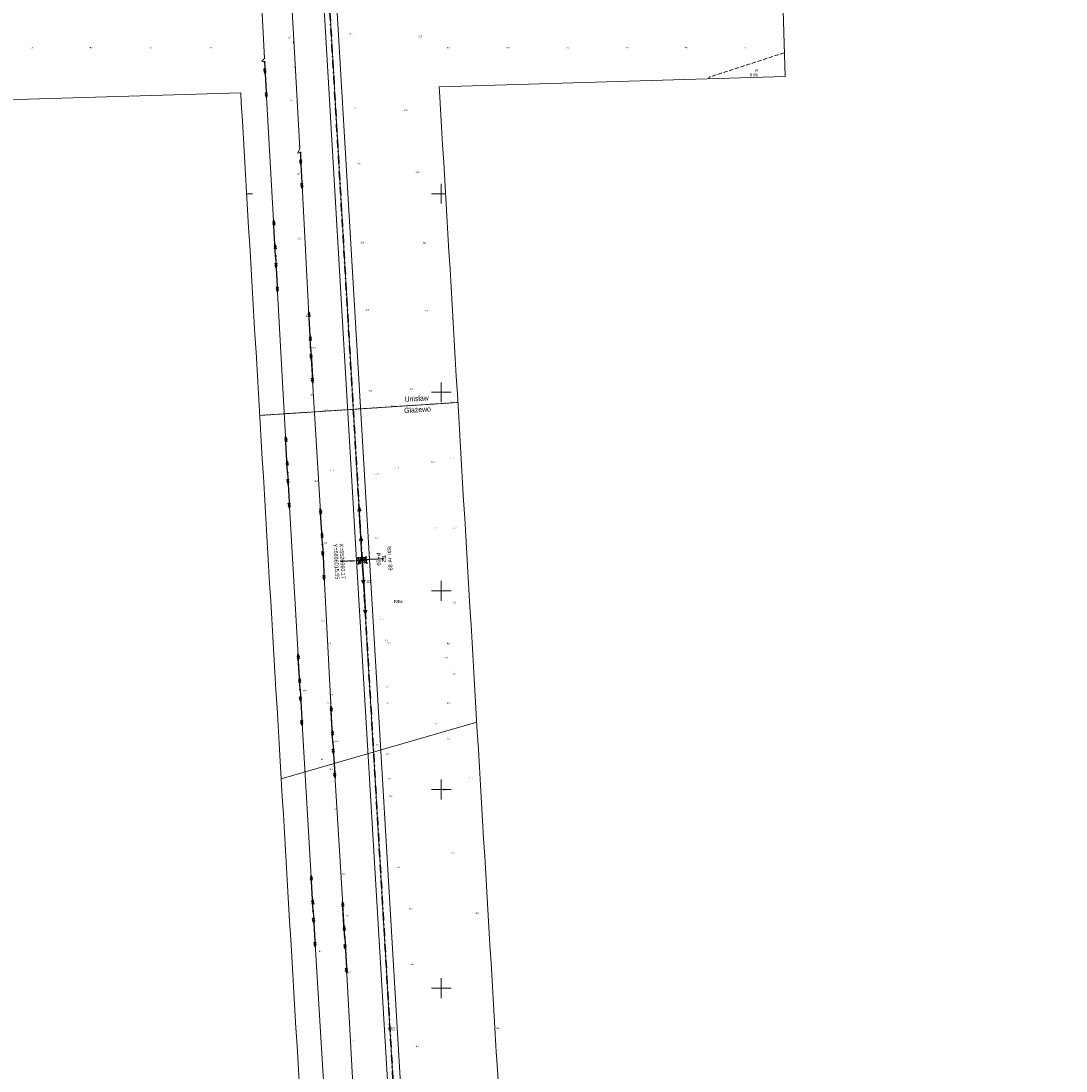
# Model space of a CAD drawing. Header units: metres. Extents: x 6524698 to 6533081, y 5883213 to 5896811.
# Tile 160 of 167: x 6526488 to 6527015, y 5895758 to 5896287. Entities that reach past the tile are written whole.
import ezdxf
from ezdxf.enums import TextEntityAlignment as Align

# ---------------------------------------------------------------- set-up
doc = ezdxf.new("R2010")
doc.units = ezdxf.units.M
doc.header["$MEASUREMENT"] = 0
for name, pattern in [('DASHDOT', [4, 2, -0.9, 0.2, -0.9]), ('mapa zasadnicza$0$219-1000', [0]), ('mapa zasadnicza$0$egkk-1000', [3, 2.25, -0.75]), ('mapa zasadnicza$0$egug-1000', [1.5, 0.75, -0.75]), ('mapa zasadnicza$0$l219_1000', [0]), ('mapa zasadnicza$0$suep_sn_1000', [0]), ('mapa zasadnicza$0$suep_wn_1000', [0]), ('mapa zasadnicza$0$supp_1000', [1.25, 0.625, -0.625])]:
    doc.linetypes.add(name, pattern=pattern)
doc.layers.get('0').update_dxf_attribs({"lineweight": 0})
doc.layers.add('@pomocnicza', color=3, linetype='Continuous', plot=False)
for name, color, linetype, lineweight in [('@Proj. słupy - blok', 1, 'Continuous', 15), ('@Proj. słupy - XY', 1, 'Continuous', 0), ('_trasa_os', 1, 'DASHDOT', 30), ('Sections span lengths and Marker Balls Plan', 7, 'Continuous', 0)]:
    doc.layers.add(name, color=color, linetype=linetype, lineweight=lineweight)
for name, color, linetype in [('@Proj. słupy - seria', 1, 'Continuous'), ('@Proj. słupy - wys.', 1, 'Continuous'), ('mapa zasadnicza$0$208-opis obrębu', 7, 'Continuous'), ('mapa zasadnicza$0$209-oznaczenie konturu klasyfikacyjnego', 7, 'Continuous'), ('mapa zasadnicza$0$210-oznaczenie konturu użytku gruntowego', 7, 'Continuous'), ('mapa zasadnicza$0$211-numer działki ewidencyjnej', 7, 'Continuous'), ('mapa zasadnicza$0$217-kontur klasyfikacyjny', 7, 'Continuous'), ('mapa zasadnicza$0$218-kontur użytku gruntowego', 7, 'Continuous'), ('mapa zasadnicza$0$219-działka ewidencyjna', 7, 'Continuous'), ('mapa zasadnicza$0$pikieta naturalna', 7, 'Continuous'), ('mapa zasadnicza$0$pikieta naturalna-Atr2', 7, 'Continuous'), ('mapa zasadnicza$0$przewód elektroenergetyczny podziemny', 7, 'Continuous'), ('mapa zasadnicza$0$przewód elektroenergetyczny podziemny-Atr1', 7, 'Continuous'), ('mapa zasadnicza$0$przewód elektroenergetyczny wysokiego napięcia', 7, 'Continuous'), ('mapa zasadnicza$0$przewód elektroenergetyczny średniego napięcia', 7, 'Continuous'), ('mapa zasadnicza$0$Ramki i opis wydruku', 7, 'Continuous'), ('mapa zasadnicza$0$rzędna', 7, 'Continuous'), ('mapa zasadnicza$0$rzędna-Atr2', 7, 'Continuous'), ('mapa zasadnicza$0$słup przewodów napowietrznych', 7, 'Continuous'), ('mapa zasadnicza$0$Wstawianie ramki sekcyjnej z opisem', 7, 'Continuous')]:
    doc.layers.add(name, color=color, linetype=linetype)
doc.styles.add('mapa zasadnicza$0$STANDARD', font='Working1250', dxfattribs={"width": 0.75})
doc.styles.add('Opis', font='ARIALN.TTF')

# ---------------------------------------------------------------- blocks, each defined once
blk = doc.blocks.new('mapa zasadnicza$0$PW01')
at = {"linetype": 'Continuous', "lineweight": 13}
h = blk.add_hatch(color=0, dxfattribs=at)
edge = h.paths.add_edge_path()
edge.add_arc((0, 0), 0.045, 0, 360)
blk = doc.blocks.new('mapa zasadnicza$0$US15')
at = {"color": 0, "linetype": 'Continuous', "lineweight": 13}
blk.add_circle((0, 0), 0.25, dxfattribs=at)
blk = doc.blocks.new('mapa zasadnicza$0$SUEP3')
at = {"color": 0, "linetype": 'Continuous'}
for p, q in [((0, 0), (12.003, 0)), ((12.003, 0), (10.003, 0.75)), ((10.003, 0.75), (11.003, 0)), ((12.003, 0), (10.003, -0.75)), ((11.003, 0), (10.003, -0.75)), ((12.003, 0), (27.003, 0)), ((27.003, 0), (25.003, 0.75)), ((25.003, 0.75), (26.003, 0)), ((27.003, 0), (25.003, -0.75)), ((26.003, 0), (25.003, -0.75))]:
    blk.add_line(p, q, dxfattribs=at)
blk = doc.blocks.new('mapa zasadnicza$0$SUEP2')
at = {"color": 0, "linetype": 'Continuous'}
for p, q in [((0, 0), (6.027, 0)), ((5.027, 0), (3.527, 0.5)), ((5.027, 0), (3.527, -0.5)), ((6.027, 0), (4.527, 0.5)), ((6.027, 0), (4.527, -0.5)), ((6.027, 0), (18.027, 0)), ((17.027, 0), (15.527, 0.5)), ((17.027, 0), (15.527, -0.5)), ((18.027, 0), (16.527, 0.5)), ((18.027, 0), (16.527, -0.5))]:
    blk.add_line(p, q, dxfattribs=at)
blk = doc.blocks.new('mapa zasadnicza$0$SM05')
at = {"color": 0, "linetype": 'Continuous', "lineweight": 13}
blk.add_circle((0, 0), 0.25, dxfattribs=at)
blk = doc.blocks.new('*U2372')
at = {"layer": '@Proj. słupy - blok', "color": 0}
for points in [[(-0.54, -0.61), (-2.8, -0.17), (-0.61, 0.54)], [(0, 0), (-2.8, -0.17)], [(2.13, -1.24), (-2.13, 1.24), (-1.97, -1.48), (1.97, 1.48)], [(0, 0), (2.8, 0.17), (3.59, 0.21)], [(2.8, 0.17), (0.61, -0.54), (0.54, 0.61), (2.8, 0.17)], [(3.59, 0.21), (0.54, 0.61), (0.61, -0.54), (3.59, 0.21)]]:
    blk.add_lwpolyline(points, dxfattribs=at)
for points in [[(1.97, 1.48), (-2.13, 1.24), (-1.97, -1.48), (2.13, -1.24)], [(0.61, -0.54), (0.54, 0.61), (-0.61, 0.54), (-0.54, -0.61)]]:
    blk.add_lwpolyline(points, close=True, dxfattribs=at)
for centre, radius in [((-2.13, 1.24), 0.15), ((1.97, 1.48), 0.15), ((2.8, 0.17), 0.05), ((3.59, 0.21), 0.05), ((-2.8, -0.17), 0.05), ((-1.97, -1.48), 0.15), ((2.13, -1.24), 0.15)]:
    blk.add_circle(centre, radius, dxfattribs=at)
at = {"layer": '@Proj. słupy - seria', "color": 0, "insert": (10.98, 0.65), "char_height": 2, "attachment_point": 5, "rotation": 273.3842, "style": 'Opis', "bg_fill": 3, "box_fill_scale": 2.5, "bg_fill_color": 256, "bg_fill_transparency": 0}
blk.add_mtext_dynamic_manual_height_columns('B2', width=7, gutter_width=12.5, heights=[2.21], dxfattribs=at)
at = {"layer": '@Proj. słupy - XY', "color": 0, "linetype": 'Continuous', "insert": (-11.48, -0.68), "char_height": 2.5, "attachment_point": 5, "rotation": 273.3842, "style": 'Opis', "bg_fill": 3, "box_fill_scale": 1, "bg_fill_color": 256, "bg_fill_transparency": 0}
blk.add_mtext_dynamic_manual_height_columns('\\P', width=19.7098, gutter_width=5.34, heights=[5.63], dxfattribs=at)
at = {"layer": '@pomocnicza'}
for p, q in [((10.98, 0.65), (3.49, 0.21)), ((-10.98, -0.65), (-3.49, -0.21))]:
    blk.add_line(p, q, dxfattribs=at)
at = {"layer": '@Proj. słupy - seria', "color": 0, "style": 'Opis'}
blk.add_attdef('STAN', text='', height=2, rotation=273.3842, dxfattribs=at).set_placement((13.98, 0.83), align=Align.MIDDLE_CENTER)
at = {"layer": '@Proj. słupy - wys.', "color": 0, "insert": (8.19, 0.48), "char_height": 2, "attachment_point": 5, "rotation": 273.3842, "style": 'Opis'}
blk.add_mtext_dynamic_manual_height_columns('P+10', width=5.2482, gutter_width=12.5, heights=[-2.04], dxfattribs=at)
at = {"layer": '@Proj. słupy - XY', "color": 0, "linetype": 'Continuous', "style": 'Opis'}
for tag, p in [('Y', (-12.98, -0.77)), ('X', (-9.98, -0.59))]:
    blk.add_attdef(tag, text='', height=2, rotation=273.3842, dxfattribs=at).set_placement(p, align=Align.MIDDLE_CENTER)

msp = doc.modelspace()

# ---------------------------------------------------------------- linework, layer by layer
at = {"layer": '_trasa_os', "linetype": 'DASHDOT', "ltscale": 2}
msp.add_lwpolyline([(6528589.986, 5891744.689), (6528580.198, 5892007.978), (6528365.87, 5892211.536), (6528143.159, 5892378.558), (6527920.541, 5892545.59), (6527693.967, 5892715.374), (6527530.815, 5892837.971), (6527304.639, 5893007.458), (6527095.026, 5893164.924), (6526808.543, 5893379.811), (6526773.046, 5893625.004), (6526837.186, 5893856.22), (6526918.697, 5894149.866), (6527004.557, 5894459.054), (6526829.193, 5894634.492), (6526625.033, 5894855.653), (6526658.914, 5895086.074), (6526701.409, 5895318.796), (6526680.866, 5895666.414), (6526660.166, 5896015.549), (6526639.565, 5896364.931), (6526621.438, 5896669.322), (6526632.668, 5896724.885)], dxfattribs=at)
at = {"layer": 'mapa zasadnicza$0$217-kontur klasyfikacyjny', "color": 92, "linetype": 'mapa zasadnicza$0$egkk-1000', "lineweight": 18, "flags": 128}
for points in [[(6526872.753, 5896270.942), (6526834.93, 5896258.69)], [(6526834.93, 5896258.69), (6526834.83, 5896257.903)], [(6526708.348, 5896094.885), (6526608.565, 5896088.36)]]:
    msp.add_lwpolyline(points, dxfattribs=at)
at = {"layer": 'mapa zasadnicza$0$218-kontur użytku gruntowego', "color": 3, "linetype": 'mapa zasadnicza$0$egug-1000', "lineweight": 18, "flags": 128}
for points in [[(6526872.753, 5896270.942), (6526834.93, 5896258.69)], [(6526834.93, 5896258.69), (6526834.83, 5896257.903)], [(6526708.348, 5896094.885), (6526608.565, 5896088.36)]]:
    msp.add_lwpolyline(points, dxfattribs=at)
at = {"layer": 'mapa zasadnicza$0$219-działka ewidencyjna', "color": 7, "linetype": 'mapa zasadnicza$0$l219_1000', "lineweight": 13, "flags": 128}
msp.add_lwpolyline([(6526708.348, 5896094.885), (6526608.565, 5896088.36)], dxfattribs=at)
at = {"layer": 'mapa zasadnicza$0$219-działka ewidencyjna', "color": 7, "linetype": 'mapa zasadnicza$0$219-1000', "lineweight": 18, "flags": 128}
for points in [[(6526708.348, 5896094.885), (6526608.565, 5896088.36)], [(6526717.868, 5895933.877), (6526619.386, 5895905.363)]]:
    msp.add_lwpolyline(points, dxfattribs=at)
at = {"layer": 'mapa zasadnicza$0$przewód elektroenergetyczny podziemny', "color": 1, "linetype": 'Continuous', "lineweight": 18, "flags": 128}
for points in [[(6526611, 5896266.38), (6526609.56, 5896266.64), (6526610.94, 5896267.99), (6526608.53, 5896313.32), (6526605.07, 5896372.42), (6526606.5, 5896374.87), (6526604.99, 5896374.79)], [(6526622.52, 5896334.72), (6526623.89, 5896334.34), (6526622.52, 5896332.82), (6526625.67, 5896277.27), (6526628.7, 5896222.52), (6526627.54, 5896220.4), (6526629.02, 5896220.67)]]:
    msp.add_lwpolyline(points, dxfattribs=at)
at = {"layer": 'mapa zasadnicza$0$przewód elektroenergetyczny wysokiego napięcia', "color": 1, "linetype": 'mapa zasadnicza$0$suep_wn_1000', "lineweight": 18, "flags": 128}
for points in [[(6526660.21, 5896015.29), (6526639.62, 5896365)], [(6526639.62, 5896365), (6526660.21, 5896015.29)], [(6526680.75, 5895667.07), (6526660.21, 5896015.29)]]:
    msp.add_lwpolyline(points, dxfattribs=at)
at = {"layer": 'mapa zasadnicza$0$przewód elektroenergetyczny średniego napięcia', "color": 1, "linetype": 'mapa zasadnicza$0$suep_sn_1000', "lineweight": 18, "flags": 128}
for points in [[(6526611, 5896266.38), (6526616.58, 5896168.62)], [(6526629.02, 5896220.67), (6526634.21, 5896122.57)], [(6526616.58, 5896168.62), (6526622.57, 5896059.69)], [(6526634.21, 5896122.57), (6526640.13, 5896023.41)], [(6526622.57, 5896059.69), (6526628.86, 5895950.27)], [(6526628.86, 5895950.27), (6526622.57, 5896059.69)], [(6526640.13, 5896023.41), (6526645.39, 5895923.9)], [(6526628.86, 5895950.27), (6526635.46, 5895838.74)], [(6526645.39, 5895923.9), (6526651.35, 5895825.49)], [(6526635.46, 5895838.74), (6526642.17, 5895728.23)], [(6526651.35, 5895825.49), (6526657.02, 5895724.02)]]:
    msp.add_lwpolyline(points, dxfattribs=at)
at = {"layer": 'mapa zasadnicza$0$Ramki i opis wydruku', "color": 7, "linetype": 'Continuous', "lineweight": 13, "flags": 128}
for points in [[(6526870.11, 5896359.01), (6526873.11, 5896259.05), (6526698.97, 5896253.83), (6526699.11, 5896251.49), (6526699.64, 5896242.53), (6526700.17, 5896233.58), (6526700.69, 5896224.62), (6526701.22, 5896215.66), (6526701.75, 5896206.71), (6526702.28, 5896197.75), (6526702.81, 5896188.8), (6526703.34, 5896179.84), (6526703.87, 5896170.89), (6526704.39, 5896161.93), (6526704.92, 5896152.97), (6526705.45, 5896144.02), (6526705.98, 5896135.06), (6526706.51, 5896126.11), (6526707.04, 5896117.15), (6526707.57, 5896108.19), (6526708.09, 5896099.24), (6526708.62, 5896090.28), (6526709.15, 5896081.33), (6526709.68, 5896072.37), (6526710.21, 5896063.41), (6526710.74, 5896054.46), (6526711.27, 5896045.5), (6526711.79, 5896036.55), (6526712.32, 5896027.59), (6526712.85, 5896018.65), (6526713.38, 5896009.69), (6526713.91, 5896000.74), (6526714.44, 5895991.79), (6526714.97, 5895982.83), (6526715.5, 5895973.88), (6526716.03, 5895964.92), (6526716.56, 5895955.97), (6526717.09, 5895947.02), (6526717.62, 5895938.06), (6526718.15, 5895929.11), (6526718.69, 5895920.16), (6526719.22, 5895911.2), (6526719.75, 5895902.25), (6526720.28, 5895893.3), (6526720.81, 5895884.34), (6526721.34, 5895875.39), (6526721.87, 5895866.43), (6526722.4, 5895857.48), (6526722.93, 5895848.53), (6526723.46, 5895839.57), (6526723.99, 5895830.62), (6526724.52, 5895821.67), (6526725.05, 5895812.71), (6526725.58, 5895803.76), (6526726.11, 5895794.81), (6526726.64, 5895785.85), (6526727.17, 5895776.9), (6526727.7, 5895767.95), (6526728.23, 5895758.99), (6526728.76, 5895750.04)], [(6526628.41, 5895753.08), (6526627.88, 5895762.03), (6526627.35, 5895770.98), (6526626.82, 5895779.94), (6526626.29, 5895788.89), (6526625.76, 5895797.85), (6526625.23, 5895806.8), (6526624.7, 5895815.75), (6526624.16, 5895824.71), (6526623.63, 5895833.66), (6526623.1, 5895842.61), (6526622.57, 5895851.57), (6526622.04, 5895860.52), (6526621.51, 5895869.47), (6526620.98, 5895878.43), (6526620.45, 5895887.38), (6526619.92, 5895896.34), (6526619.39, 5895905.29), (6526618.86, 5895914.24), (6526618.33, 5895923.2), (6526617.8, 5895932.15), (6526617.27, 5895941.1), (6526616.74, 5895950.06), (6526616.21, 5895959.01), (6526615.68, 5895967.96), (6526615.15, 5895976.92), (6526614.62, 5895985.87), (6526614.09, 5895994.82), (6526613.56, 5896003.78), (6526613.03, 5896012.73), (6526612.5, 5896021.7), (6526611.97, 5896030.65), (6526611.44, 5896039.61), (6526610.91, 5896048.57), (6526610.38, 5896057.52), (6526609.85, 5896066.48), (6526609.32, 5896075.43), (6526608.8, 5896084.39), (6526608.27, 5896093.35), (6526607.74, 5896102.3), (6526607.21, 5896111.26), (6526606.68, 5896120.21), (6526606.15, 5896129.17), (6526605.62, 5896138.13), (6526605.1, 5896147.08), (6526604.57, 5896156.04), (6526604.04, 5896164.99), (6526603.51, 5896173.95), (6526602.98, 5896182.91), (6526602.45, 5896191.86), (6526601.92, 5896200.82), (6526601.4, 5896209.77), (6526600.87, 5896218.73), (6526600.34, 5896227.68), (6526599.81, 5896236.64), (6526599.28, 5896245.6), (6526598.97, 5896250.84), (6526260.72, 5896240.7)]]:
    msp.add_lwpolyline(points, dxfattribs=at)
at = {"layer": 'mapa zasadnicza$0$słup przewodów napowietrznych', "color": 7, "linetype": 'mapa zasadnicza$0$supp_1000', "lineweight": 18, "flags": 128}
for points in [[(6526657.98, 5896016.46), (6526662.15, 5896016.9), (6526662.44, 5896014.12), (6526658.27, 5896013.68)], [(6526657.98, 5896016.46), (6526662.44, 5896014.12)], [(6526657.98, 5896016.46), (6526658.27, 5896013.68)], [(6526662.15, 5896016.9), (6526658.27, 5896013.68)]]:
    msp.add_lwpolyline(points, dxfattribs=at)
at = {"layer": 'mapa zasadnicza$0$Wstawianie ramki sekcyjnej z opisem', "color": 7, "linetype": 'Continuous', "lineweight": 13, "flags": 128}
for points in [[(6526700, 5896195), (6526700, 5896205)], [(6526601.969, 5896200), (6526605, 5896200)], [(6526695, 5896200), (6526702.147, 5896200)], [(6526700, 5896095), (6526700, 5896105)], [(6526695, 5896100), (6526705, 5896100)], [(6526700, 5895995), (6526700, 5896005)], [(6526695, 5896000), (6526705, 5896000)], [(6526700, 5895895), (6526700, 5895905)], [(6526695, 5895900), (6526705, 5895900)], [(6526700, 5895795), (6526700, 5895805)], [(6526695, 5895800), (6526705, 5895800)]]:
    msp.add_lwpolyline(points, dxfattribs=at)

# ---------------------------------------------------------------- block references
at = {"layer": 'mapa zasadnicza$0$pikieta naturalna', "color": 7, "linetype": 'Continuous', "lineweight": 13}
for p in [(6526653.52, 5896279.86), (6526622.32, 5896277.94), (6526688.08, 5896278.34), (6526492.57, 5896273.17), (6526522.57, 5896273.17), (6526552.57, 5896273.17), (6526582.57, 5896273.17), (6526702.57, 5896273.17), (6526732.57, 5896273.17), (6526762.57, 5896273.17), (6526792.57, 5896273.17), (6526822.57, 5896273.17), (6526852.57, 5896273.17), (6526623.26, 5896246.5), (6526655.5, 5896242.71), (6526680.6, 5896241.22), (6526656.85, 5896214.17), (6526687.16, 5896211.34), (6526626.87, 5896209.58), (6526627.45, 5896176.92), (6526658.85, 5896174.64), (6526690.01, 5896174.61), (6526631.06, 5896137.61), (6526661.18, 5896140.72), (6526691, 5896140.59), (6526634.79, 5896122.61), (6526663.12, 5896099.75), (6526683.25, 5896100.77), (6526633.9, 5896097.92), (6526704.6, 5896094.65), (6526641.6, 5896090.74), (6526674.7, 5896092.65), (6526692.39, 5896065.13), (6526703.63, 5896067.26), (6526644.03, 5896060.32), (6526665.15, 5896059.11), (6526676.79, 5896061.71), (6526635.09, 5896055.99), (6526700.94, 5896032.13), (6526705.74, 5896032.12), (6526666.6, 5896026.85), (6526640.78, 5896023.48), (6526657.65, 5896015.58), (6526708.69, 5895995.71), (6526638.47, 5895985.35), (6526668.91, 5895986.92), (6526642.57, 5895973.17), (6526670.57, 5895974.56), (6526672.57, 5895973.17), (6526702.57, 5895973.17), (6526700.98, 5895965.87), (6526706.3, 5895959.59), (6526670.92, 5895951.9), (6526630.05, 5895949.22), (6526643.07, 5895948.17), (6526642.57, 5895943.17), (6526672.57, 5895943.17), (6526702.57, 5895943.17), (6526695.68, 5895933.37), (6526704.15, 5895927.75), (6526646.08, 5895923.68), (6526670.7, 5895921.46), (6526642.47, 5895913.99), (6526671.52, 5895918.9), (6526642.88, 5895911.1), (6526672.63, 5895904.52), (6526713.83, 5895906.52), (6526699.75, 5895900.65), (6526673.09, 5895897.39), (6526645.02, 5895890.9), (6526703.8, 5895868.34), (6526648.54, 5895858.2), (6526676.16, 5895860.81), (6526683.09, 5895840.32), (6526651.33, 5895836.75), (6526715.72, 5895837.87), (6526638.16, 5895817.69), (6526652.4, 5895808.53), (6526683.49, 5895812.56), (6526726.28, 5895780.28), (6526654.71, 5895773.79), (6526685.82, 5895770.82)]:
    msp.add_blockref('mapa zasadnicza$0$PW01', p, dxfattribs=at)
at = {"layer": 'mapa zasadnicza$0$przewód elektroenergetyczny wysokiego napięcia', "color": 1, "linetype": 'Continuous', "lineweight": 18}
for rotation in [93.37000000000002, 273.376]:
    msp.add_blockref('mapa zasadnicza$0$SUEP3', (6526660.21, 5896015.29), dxfattribs=dict(at, rotation=rotation))
at = {"layer": 'mapa zasadnicza$0$przewód elektroenergetyczny średniego napięcia', "color": 1, "linetype": 'Continuous', "lineweight": 18}
for p, rotation in [((6526611, 5896266.38), 273.267), ((6526629.02, 5896220.67), 273.028), ((6526616.58, 5896168.62), 93.267), ((6526616.58, 5896168.62), 273.147), ((6526634.21, 5896122.57), 93.02799999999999), ((6526634.21, 5896122.57), 273.417), ((6526622.57, 5896059.69), 93.14699999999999), ((6526622.57, 5896059.69), 273.29), ((6526640.13, 5896023.41), 93.417), ((6526640.13, 5896023.41), 273.026), ((6526628.86, 5895950.27), 93.29000000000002), ((6526628.86, 5895950.27), 273.387), ((6526645.39, 5895923.9), 93.02600000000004), ((6526645.39, 5895923.9), 273.466), ((6526635.46, 5895838.74), 93.387), ((6526651.35, 5895825.49), 93.46600000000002), ((6526635.46, 5895838.74), 273.475), ((6526651.35, 5895825.49), 273.198)]:
    msp.add_blockref('mapa zasadnicza$0$SUEP2', p, dxfattribs=dict(at, rotation=rotation))
at = {"layer": 'mapa zasadnicza$0$rzędna', "color": 1, "linetype": 'Continuous', "lineweight": 18}
for p in [(6526625.67, 5896277.27), (6526610.94, 5896267.99), (6526628.7, 5896222.52)]:
    msp.add_blockref('mapa zasadnicza$0$PW01', p, dxfattribs=at)
at = {"layer": 'mapa zasadnicza$0$słup przewodów napowietrznych', "color": 7, "linetype": 'Continuous', "lineweight": 18}
for name, p in [('mapa zasadnicza$0$US15', (6526611, 5896266.38)), ('mapa zasadnicza$0$US15', (6526629.02, 5896220.67)), ('mapa zasadnicza$0$US15', (6526616.58, 5896168.62)), ('mapa zasadnicza$0$US15', (6526634.21, 5896122.57)), ('mapa zasadnicza$0$US15', (6526622.57, 5896059.69)), ('mapa zasadnicza$0$US15', (6526640.13, 5896023.41)), ('mapa zasadnicza$0$SM05', (6526657.98, 5896016.46)), ('mapa zasadnicza$0$SM05', (6526662.15, 5896016.9)), ('mapa zasadnicza$0$SM05', (6526658.27, 5896013.68)), ('mapa zasadnicza$0$SM05', (6526662.44, 5896014.12)), ('mapa zasadnicza$0$US15', (6526628.86, 5895950.27)), ('mapa zasadnicza$0$US15', (6526645.39, 5895923.9)), ('mapa zasadnicza$0$US15', (6526635.46, 5895838.74)), ('mapa zasadnicza$0$US15', (6526651.35, 5895825.49))]:
    msp.add_blockref(name, p, dxfattribs=at)

# ---------------------------------------------------------------- texts
at = {"layer": 'mapa zasadnicza$0$208-opis obrębu', "color": 7, "linetype": 'Continuous', "lineweight": 25, "style": 'mapa zasadnicza$0$STANDARD', "width": 0.79}
for s, p in [('Unisław', (6526687.67, 5896095.54)), ('Głażewo', (6526688.09, 5896089.94))]:
    msp.add_text(s, height=2.625, rotation=3.741, dxfattribs=at).set_placement(p, align=Align.CENTER)
at = {"layer": 'mapa zasadnicza$0$209-oznaczenie konturu klasyfikacyjnego', "color": 3, "linetype": 'Continuous', "lineweight": 18, "style": 'mapa zasadnicza$0$STANDARD', "width": 0.79}
msp.add_text('RIIIb', height=1.5, dxfattribs=at).set_placement((6526859.48, 5896260.52), align=Align.TOP_RIGHT)
msp.add_text('RIIIa', height=1.5, dxfattribs=at).set_placement((6526676.27, 5895993.91))
at = {"layer": 'mapa zasadnicza$0$210-oznaczenie konturu użytku gruntowego', "color": 3, "linetype": 'Continuous', "lineweight": 18, "style": 'mapa zasadnicza$0$STANDARD', "width": 0.79}
msp.add_text('R', height=1.5, dxfattribs=at).set_placement((6526859.47, 5896262.62), align=Align.TOP_RIGHT)
at = {"layer": 'mapa zasadnicza$0$211-numer działki ewidencyjnej', "color": 7, "linetype": 'Continuous', "lineweight": 18, "style": 'mapa zasadnicza$0$STANDARD', "width": 0.79}
msp.add_text('61', height=1.5, dxfattribs=at).set_placement((6526662.48, 5896005.43), align=Align.TOP_LEFT)
msp.add_text('63/2', height=1.5, dxfattribs=at).set_placement((6526676.87, 5895780.29), align=Align.TOP_RIGHT)
at = {"layer": 'mapa zasadnicza$0$pikieta naturalna-Atr2', "color": 7, "style": 'mapa zasadnicza$0$STANDARD', "width": 0.667}
for s, p in [('92.7', (6526622.72, 5896278.25)), ('92.7', (6526653.87, 5896280.17)), ('92.5', (6526688.58, 5896278.76)), ('91.4', (6526492.77, 5896273.17)), ('91.5', (6526522.77, 5896273.17)), ('91.9', (6526552.77, 5896273.17)), ('92.4', (6526582.77, 5896273.17)), ('92.5', (6526702.77, 5896273.17)), ('92.6', (6526732.77, 5896273.17)), ('92.5', (6526762.77, 5896273.17)), ('92.2', (6526792.77, 5896273.17)), ('91.4', (6526822.77, 5896273.17)), ('91.0', (6526852.77, 5896273.17)), ('93.0', (6526623.78, 5896246.65)), ('93.2', (6526656.01, 5896242.95)), ('93.0', (6526681.25, 5896241.62)), ('93.0', (6526657.73, 5896214.7)), ('92.9', (6526627.3, 5896209.59)), ('92.9', (6526687.43, 5896210.45)), ('92.5', (6526627.93, 5896177.05)), ('92.4', (6526659.3, 5896175.03)), ('92.2', (6526690.74, 5896174.9)), ('92.2', (6526661.84, 5896141.14)), ('92.4', (6526691.54, 5896140.7)), ('92.2', (6526631.6, 5896137.93)), ('91.9', (6526635.22, 5896122.04)), ('91.9', (6526634.24, 5896098.32)), ('92.0', (6526663.43, 5896100.35)), ('92.2', (6526683.97, 5896101.21)), ('92.1', (6526704.6, 5896094.65)), ('91.9', (6526641.6, 5896090.74)), ('92.0', (6526674.7, 5896092.65)), ('91.2', (6526704.49, 5896066.7)), ('91.4', (6526676.79, 5896061.71)), ('91.2', (6526694.91, 5896064.46)), ('91.4', (6526644.03, 5896060.32)), ('91.5', (6526666.71, 5896058.53)), ('91.2', (6526636.13, 5896054.86)), ('90.7', (6526696.46, 5896031.47)), ('90.7', (6526706.19, 5896031.28)), ('91.5', (6526666.77, 5896026.19)), ('91.5', (6526640.95, 5896023.76)), ('91.5', (6526653.91, 5896014.48)), ('90.9', (6526705.88, 5895993.78)), ('91.2', (6526639.59, 5895984.74)), ('91.0', (6526669.43, 5895985.67)), ('90.9', (6526642.77, 5895973.17)), ('91.0', (6526671.81, 5895974.69)), ('90.7', (6526672.77, 5895973.17)), ('90.8', (6526702.77, 5895973.17)), ('90.9', (6526701.65, 5895965.95)), ('90.7', (6526705.64, 5895957.74)), ('90.7', (6526672.15, 5895951.44)), ('90.9', (6526630.4, 5895949.39)), ('90.9', (6526643.8, 5895947.35)), ('90.6', (6526642.77, 5895943.17)), ('90.7', (6526672.77, 5895943.17)), ('90.9', (6526702.77, 5895943.17)), ('90.7', (6526696.79, 5895932.77)), ('91.0', (6526646.51, 5895923.86)), ('91.2', (6526702.87, 5895925.34)), ('91.0', (6526667.22, 5895922.13)), ('90.7', (6526639.32, 5895914.81)), ('90.9', (6526672.27, 5895917.4)), ('90.5', (6526643.8, 5895909.82)), ('90.4', (6526673.34, 5895905.05)), ('91.0', (6526714.27, 5895905.45)), ('91.0', (6526700.99, 5895899.64)), ('90.4', (6526673.66, 5895896.26)), ('90.0', (6526645.72, 5895889.67)), ('91.0', (6526705.05, 5895867.73)), ('90.5', (6526677.61, 5895860.46)), ('90.2', (6526650.02, 5895857.09)), ('90.5', (6526683.83, 5895839.56)), ('90.2', (6526652.18, 5895836.11)), ('90.7', (6526717.21, 5895837.34)), ('90.4', (6526638.27, 5895818.15)), ('90.7', (6526684.78, 5895811.61)), ('90.5', (6526652.85, 5895807.5)), ('91.0', (6526727.73, 5895779.36)), ('91.0', (6526654.96, 5895773.36)), ('91.0', (6526686.99, 5895770.28))]:
    msp.add_text(s, height=0.75, dxfattribs=at).set_placement(p)
at = {"layer": 'mapa zasadnicza$0$przewód elektroenergetyczny podziemny-Atr1', "color": 1, "style": 'mapa zasadnicza$0$STANDARD', "width": 0.667}
msp.add_text('eS', height=0.75, rotation=273.167, dxfattribs=at).set_placement((6526626.38, 5896264.37), align=Align.MIDDLE_LEFT)
at = {"layer": 'mapa zasadnicza$0$rzędna-Atr2', "color": 1, "style": 'mapa zasadnicza$0$STANDARD', "width": 0.667}
for s, rotation, p in [('91.3', 273.167, (6526625.68, 5896277.01)), ('91.5', 273.043, (6526610.82, 5896270.17)), ('91.5', 273.167, (6526628.58, 5896224.6))]:
    msp.add_text(s, height=0.75, rotation=rotation, dxfattribs=at).set_placement(p, align=Align.MIDDLE_LEFT)

# ---------------------------------------------------------------- next in the draw order: block references
msp.add_blockref('*U2372', (6526660.166, 5896015.548)).add_auto_attribs({'STAN': 'Istn. nr 89', 'Y': 'Y=5896015.55', 'X': 'X=6526660.17'})

# ---------------------------------------------------------------- next in the draw order: linework, layer by layer
at = {"layer": 'Sections span lengths and Marker Balls Plan', "color": 1, "flags": 128}
for points in [[(6528587.188, 5891744.577), (6528577.92, 5892006.949), (6528364.256, 5892209.626), (6528141.479, 5892376.318), (6527918.861, 5892543.35), (6527692.286, 5892713.134), (6527529.134, 5892835.731), (6527302.959, 5893005.217), (6527093.345, 5893162.685), (6526805.533, 5893378.025), (6526770.052, 5893625.195), (6526834.488, 5893856.969), (6526921.106, 5894149.197), (6527002.139, 5894458.418), (6526827.029, 5894632.413), (6526621.689, 5894854.62), (6526661.381, 5895085.668), (6526701.409, 5895318.796), (6526678.071, 5895666.249), (6526657.371, 5896015.383), (6526636.77, 5896364.766), (6526617.947, 5896669.567), (6526630.708, 5896725.281)], [(6528593.583, 5891744.832), (6528583.388, 5892009.419), (6528368, 5892214.057), (6528145.319, 5892381.438), (6527922.701, 5892548.47), (6527696.127, 5892718.253), (6527532.976, 5892840.85), (6527306.799, 5893010.338), (6527097.187, 5893167.803), (6526810.693, 5893381.087), (6526776.04, 5893624.814), (6526840.655, 5893855.257), (6526921.106, 5894149.197), (6527007.942, 5894459.944), (6526831.356, 5894636.57), (6526627.422, 5894856.391), (6526661.381, 5895085.668), (6526701.409, 5895318.795), (6526684.46, 5895666.627), (6526663.76, 5896015.761), (6526643.159, 5896365.143), (6526623.932, 5896669.147), (6526634.628, 5896724.489)]]:
    msp.add_lwpolyline(points, dxfattribs=at)

doc.saveas('drawing.dxf')
